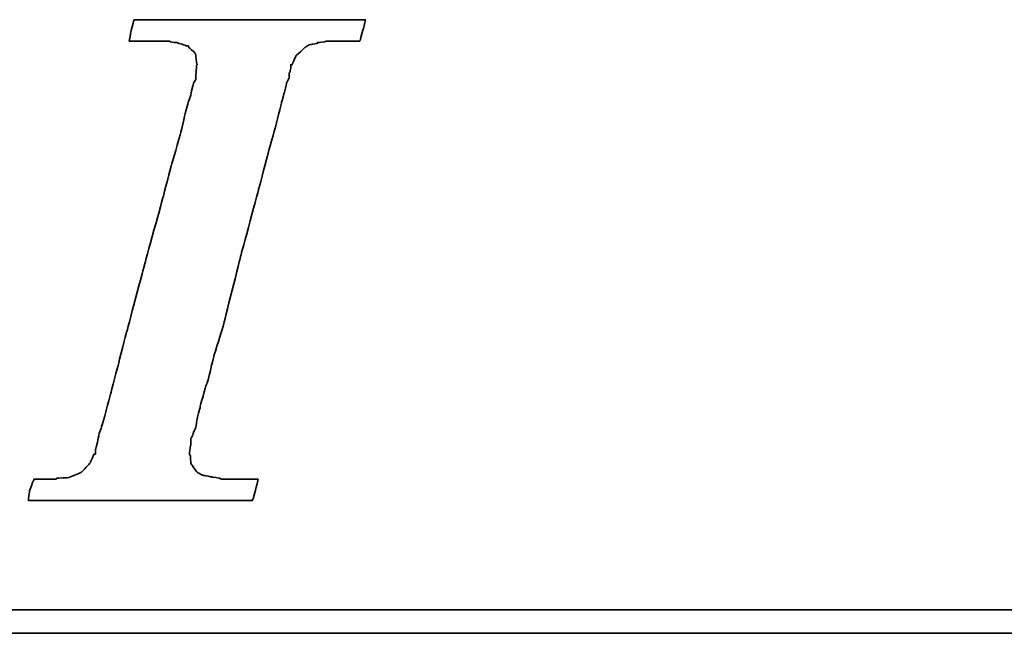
# Model space of a CAD drawing. Header units: millimetres. Extents: x 467 to 831, y 501 to 636.
# Tile 33 of 54: x 729 to 739, y 541 to 547. Entities that reach past the tile are written whole.
import ezdxf

# ---------------------------------------------------------------- set-up
doc = ezdxf.new("R2010")
doc.units = ezdxf.units.MM
doc.layers.add('DIM', color=4, linetype='CONTINUOUS')
doc.layers.add('layer 1', color=7, linetype='CONTINUOUS')

# ---------------------------------------------------------------- blocks, each defined once
blk = doc.blocks.new('TBI MOTION logo(完整正式版)')
at = {"layer": 'layer 1', "color": 22, "lineweight": 35}
for points, knots in [([(-40.59125, -7.94375), (-40.59125, -7.94375), (-40.97375, -7.94375), (-40.97375, -7.94375), (-40.97375, -7.94375), (-40.97375, -7.94375), (-41.38125, -7.94375), (-41.38125, -7.94375), (-41.38125, -7.94375), (-41.38125, -7.94375), (-41.54875, -7.94375), (-41.54875, -7.94375), (-41.54875, -7.94375), (-41.54875, -7.94375), (-41.59875, -7.94375), (-41.59875, -7.94375), (-41.59875, -7.94375), (-41.59875, -7.94375), (-41.88375, -7.94375), (-41.88375, -7.94375), (-41.88375, -7.94375), (-41.88375, -7.94375), (-41.90875, -7.91875), (-41.90875, -7.91875), (-41.90875, -7.91875), (-41.90875, -7.91875), (-42.19875, -7.87125), (-42.19875, -7.87125), (-42.19875, -7.87125), (-42.19875, -7.87125), (-42.43875, -7.82375), (-42.43875, -7.82375), (-42.43875, -7.82375), (-42.43875, -7.82375), (-42.45875, -7.82375), (-42.45875, -7.82375), (-42.45875, -7.82375), (-42.45875, -7.82375), (-42.48625, -7.82375), (-42.48625, -7.82375), (-42.48625, -7.82375), (-42.48625, -7.82375), (-42.67625, -7.72375), (-42.67625, -7.72375), (-42.67625, -7.72375), (-42.67625, -7.72375), (-42.70125, -7.70375), (-42.70125, -7.70375), (-42.70125, -7.70375), (-42.70125, -7.70375), (-42.72375, -7.67875), (-42.72375, -7.67875), (-42.72375, -7.67875), (-42.72375, -7.67875), (-42.86875, -7.48875), (-42.86875, -7.48875), (-42.86875, -7.48875), (-42.86875, -7.48875), (-42.89375, -7.43875), (-42.89375, -7.43875), (-42.89375, -7.43875), (-42.89375, -7.43875), (-42.91875, -7.38875), (-42.91875, -7.38875), (-42.91875, -7.38875), (-42.91875, -7.38875), (-42.93875, -7.12875), (-42.93875, -7.12875), (-42.93875, -7.12875), (-42.93875, -7.12875), (-42.96375, -7.10375), (-42.96375, -7.10375), (-42.96375, -7.10375), (-42.96375, -7.10375), (-42.96375, -7.05375), (-42.96375, -7.05375), (-42.96375, -7.05375), (-42.96375, -7.05375), (-42.96375, -7.00875), (-42.96375, -7.00875), (-42.96375, -7.00875), (-42.96375, -7.00875), (-42.91875, -6.69625), (-42.91875, -6.69625), (-42.91875, -6.69625), (-42.91875, -6.69625), (-42.91875, -6.62375), (-42.91875, -6.62375), (-42.91875, -6.62375), (-42.91875, -6.62375), (-42.91875, -6.59625), (-42.91875, -6.59625), (-42.91875, -6.59625), (-42.91875, -6.59625), (-42.91875, -6.57375), (-42.91875, -6.57375), (-42.91875, -6.57375), (-42.91875, -6.57375), (-42.91875, -6.52875), (-42.91875, -6.52875), (-42.91875, -6.52875), (-42.91875, -6.52875), (-42.89375, -6.50375), (-42.89375, -6.50375), (-42.89375, -6.50375), (-42.89375, -6.50375), (-42.84375, -6.38375), (-42.84375, -6.38375), (-42.84375, -6.38375), (-42.84375, -6.38375), (-42.84375, -6.35875), (-42.84375, -6.35875), (-42.84375, -6.35875), (-42.84375, -6.35875), (-42.74625, -6.14375), (-42.74625, -6.14375), (-42.74625, -6.14375), (-42.74625, -6.14375), (-42.70125, -5.85375), (-42.70125, -5.85375), (-42.70125, -5.85375), (-42.70125, -5.85375), (-42.60375, -5.47125), (-42.60375, -5.47125), (-42.60375, -5.47125), (-42.60375, -5.47125), (-42.60375, -5.44875), (-42.60375, -5.44875), (-42.60375, -5.44875), (-42.60375, -5.44875), (-42.38875, -4.67875), (-42.38875, -4.67875), (-42.38875, -4.67875), (-42.38875, -4.67875), (-42.36375, -4.65375), (-42.36375, -4.65375), (-42.36375, -4.65375), (-42.36375, -4.65375), (-42.12375, -3.69625), (-42.12375, -3.69625), (-42.12375, -3.69625), (-42.12375, -3.69625), (-42.12375, -3.67374), (-42.12375, -3.67374), (-42.12375, -3.67374), (-42.12375, -3.67374), (-41.78875, -2.59374), (-41.78875, -2.59374), (-41.78875, -2.59374), (-41.78875, -2.59374), (-41.18875, -0.19375), (-41.18875, -0.19375), (-41.18875, -0.19375), (-41.18875, -0.19375), (-40.54375, 2.20624), (-40.54375, 2.20624), (-40.54375, 2.20624), (-40.54375, 2.20624), (-40.25375, 3.30875), (-40.25375, 3.30875), (-40.25375, 3.30875), (-40.25375, 3.30875), (-39.98875, 4.27125), (-39.98875, 4.27125), (-39.98875, 4.27125), (-39.98875, 4.27125), (-39.77375, 5.13125), (-39.77375, 5.13125), (-39.77375, 5.13125), (-39.77375, 5.13125), (-39.67875, 5.47125), (-39.67875, 5.47125), (-39.67875, 5.47125), (-39.67875, 5.47125), (-39.60375, 5.75625), (-39.60375, 5.75625), (-39.60375, 5.75625), (-39.60375, 5.75625), (-39.60375, 5.78125), (-39.60375, 5.78125), (-39.60375, 5.78125), (-39.60375, 5.78125), (-39.50875, 5.97125), (-39.50875, 5.97125), (-39.50875, 5.97125), (-39.50875, 5.97125), (-39.50875, 6.13875), (-39.50875, 6.13875), (-39.50875, 6.13875), (-39.50875, 6.13875), (-39.48625, 6.16625), (-39.48625, 6.16625), (-39.48625, 6.16625), (-39.48625, 6.16625), (-39.46125, 6.28625), (-39.46125, 6.28625), (-39.46125, 6.28625), (-39.46125, 6.28625), (-39.46125, 6.42625), (-39.46125, 6.42625), (-39.46125, 6.42625), (-39.46125, 6.42625), (-39.41375, 6.42625), (-39.41375, 6.42625), (-39.41375, 6.42625), (-39.41375, 6.42625), (-39.29375, 6.69125), (-39.29375, 6.69125), (-39.29375, 6.69125), (-39.29375, 6.69125), (-39.26875, 6.74125), (-39.26875, 6.74125), (-39.26875, 6.74125), (-39.26875, 6.74125), (-39.24375, 6.76625), (-39.24375, 6.76625), (-39.24375, 6.76625), (-39.24375, 6.76625), (-38.98375, 7.00624), (-38.98375, 7.00624), (-38.98375, 7.00624), (-38.98375, 7.00624), (-38.95625, 7.02624), (-38.95625, 7.02624), (-38.95625, 7.02624), (-38.95625, 7.02624), (-38.78875, 7.12624), (-38.78875, 7.12624), (-38.78875, 7.12624), (-38.78875, 7.12624), (-38.76375, 7.12624), (-38.76375, 7.12624), (-38.76375, 7.12624), (-38.76375, 7.12624), (-38.74375, 7.12624), (-38.74375, 7.12624), (-38.74375, 7.12624), (-38.74375, 7.12624), (-38.52875, 7.17125), (-38.52875, 7.17125), (-38.52875, 7.17125), (-38.52875, 7.17125), (-38.52875, 7.19624), (-38.52875, 7.19624), (-38.52875, 7.19624), (-38.52875, 7.19624), (-38.50375, 7.19624), (-38.50375, 7.19624), (-38.50375, 7.19624), (-38.50375, 7.19624), (-38.26125, 7.21875), (-38.26125, 7.21875), (-38.26125, 7.21875), (-38.26125, 7.21875), (-38.23875, 7.24624), (-38.23875, 7.24624), (-38.23875, 7.24624), (-38.23875, 7.24624), (-38.21625, 7.24624), (-38.21625, 7.24624), (-38.21625, 7.24624), (-38.21625, 7.24624), (-38.18875, 7.24624), (-38.18875, 7.24624), (-38.18875, 7.24624), (-38.18875, 7.24624), (-37.90375, 7.24624), (-37.90375, 7.24624), (-37.90375, 7.24624), (-37.90375, 7.24624), (-37.85375, 7.24624), (-37.85375, 7.24624), (-37.85375, 7.24624), (-37.85375, 7.24624), (-37.75875, 7.24624), (-37.75875, 7.24624), (-37.75875, 7.24624), (-37.75875, 7.24624), (-37.42375, 7.24624), (-37.42375, 7.24624), (-37.42375, 7.24624), (-37.42375, 7.24624), (-37.08875, 7.24624), (-37.08875, 7.24624), (-37.08875, 7.24624), (-37.08875, 7.24624), (-37.06375, 7.24624), (-37.06375, 7.24624), (-37.06375, 7.24624), (-37.06375, 7.24624), (-37.06375, 7.26624), (-37.06375, 7.26624), (-37.06375, 7.26624), (-37.06375, 7.26624), (-37.03875, 7.29125), (-37.03875, 7.29125), (-37.03875, 7.29125), (-37.03875, 7.29125), (-37.03875, 7.31625), (-37.03875, 7.31625), (-37.03875, 7.31625), (-37.03875, 7.31625), (-36.94125, 7.67625), (-36.94125, 7.67625), (-36.94125, 7.67625), (-36.94125, 7.67625), (-36.86875, 7.98625), (-36.86875, 7.98625), (-36.86875, 7.98625), (-36.86875, 7.98625), (-36.98875, 7.98625), (-36.98875, 7.98625), (-36.98875, 7.98625), (-36.98875, 7.98625), (-37.42375, 7.98625), (-37.42375, 7.98625), (-37.42375, 7.98625), (-37.42375, 7.98625), (-37.94875, 7.98625), (-37.94875, 7.98625), (-37.94875, 7.98625), (-37.94875, 7.98625), (-38.57375, 7.98625), (-38.57375, 7.98625), (-38.57375, 7.98625), (-38.57375, 7.98625), (-39.29375, 7.98625), (-39.29375, 7.98625), (-39.29375, 7.98625), (-39.29375, 7.98625), (-40.82875, 7.98625), (-40.82875, 7.98625), (-40.82875, 7.98625), (-40.82875, 7.98625), (-42.36375, 7.98625), (-42.36375, 7.98625), (-42.36375, 7.98625), (-42.36375, 7.98625), (-43.08375, 7.98625), (-43.08375, 7.98625), (-43.08375, 7.98625), (-43.08375, 7.98625), (-43.70875, 7.98625), (-43.70875, 7.98625), (-43.70875, 7.98625), (-43.70875, 7.98625), (-44.23375, 7.98625), (-44.23375, 7.98625), (-44.23375, 7.98625), (-44.23375, 7.98625), (-44.66875, 7.98625), (-44.66875, 7.98625), (-44.66875, 7.98625), (-44.66875, 7.98625), (-44.88375, 7.98625), (-44.88375, 7.98625), (-44.88375, 7.98625), (-44.88375, 7.98625), (-44.90875, 7.94125), (-44.90875, 7.94125), (-44.90875, 7.94125), (-44.90875, 7.94125), (-44.90875, 7.91625), (-44.90875, 7.91625), (-44.90875, 7.91625), (-44.90875, 7.91625), (-45.00375, 7.55625), (-45.00375, 7.55625), (-45.00375, 7.55625), (-45.00375, 7.55625), (-45.05375, 7.24624), (-45.05375, 7.24624), (-45.05375, 7.24624), (-45.05375, 7.24624), (-44.61875, 7.24624), (-44.61875, 7.24624), (-44.61875, 7.24624), (-44.61875, 7.24624), (-44.11375, 7.24624), (-44.11375, 7.24624), (-44.11375, 7.24624), (-44.11375, 7.24624), (-43.99375, 7.24624), (-43.99375, 7.24624), (-43.99375, 7.24624), (-43.99375, 7.24624), (-43.94625, 7.24624), (-43.94625, 7.24624), (-43.94625, 7.24624), (-43.94625, 7.24624), (-43.92374, 7.24624), (-43.92374, 7.24624), (-43.92374, 7.24624), (-43.92374, 7.24624), (-43.65875, 7.24624), (-43.65875, 7.24624), (-43.65875, 7.24624), (-43.65875, 7.24624), (-43.63875, 7.21875), (-43.63875, 7.21875), (-43.63875, 7.21875), (-43.63875, 7.21875), (-43.46875, 7.19624), (-43.46875, 7.19624), (-43.46875, 7.19624), (-43.46875, 7.19624), (-43.39875, 7.19624), (-43.39875, 7.19624), (-43.39875, 7.19624), (-43.39875, 7.19624), (-43.37125, 7.17125), (-43.37125, 7.17125), (-43.37125, 7.17125), (-43.37125, 7.17125), (-43.34875, 7.17125), (-43.34875, 7.17125), (-43.34875, 7.17125), (-43.34875, 7.17125), (-43.20375, 7.12624), (-43.20375, 7.12624), (-43.20375, 7.12624), (-43.20375, 7.12624), (-43.05875, 7.07624), (-43.05875, 7.07624), (-43.05875, 7.07624), (-43.05875, 7.07624), (-43.01375, 7.07624), (-43.01375, 7.07624), (-43.01375, 7.07624), (-43.01375, 7.07624), (-42.98875, 7.02624), (-42.98875, 7.02624), (-42.98875, 7.02624), (-42.98875, 7.02624), (-42.79875, 6.86125), (-42.79875, 6.86125), (-42.79875, 6.86125), (-42.79875, 6.86125), (-42.77375, 6.81125), (-42.77375, 6.81125), (-42.77375, 6.81125), (-42.77375, 6.81125), (-42.74625, 6.76625), (-42.74625, 6.76625), (-42.74625, 6.76625), (-42.74625, 6.76625), (-42.72375, 6.47625), (-42.72375, 6.47625), (-42.72375, 6.47625), (-42.72375, 6.47625), (-42.70125, 6.45124), (-42.70125, 6.45124), (-42.70125, 6.45124), (-42.70125, 6.45124), (-42.70125, 6.42625), (-42.70125, 6.42625), (-42.70125, 6.42625), (-42.70125, 6.42625), (-42.72375, 6.40625), (-42.72375, 6.40625), (-42.72375, 6.40625), (-42.72375, 6.40625), (-42.74625, 5.97125), (-42.74625, 5.97125), (-42.74625, 5.97125), (-42.74625, 5.97125), (-42.74625, 5.94625), (-42.74625, 5.94625), (-42.74625, 5.94625), (-42.74625, 5.94625), (-42.74625, 5.92625), (-42.74625, 5.92625), (-42.74625, 5.92625), (-42.74625, 5.92625), (-42.77375, 5.87625), (-42.77375, 5.87625), (-42.77375, 5.87625), (-42.77375, 5.87625), (-42.81875, 5.80625), (-42.81875, 5.80625), (-42.81875, 5.80625), (-42.81875, 5.80625), (-42.86875, 5.63625), (-42.86875, 5.63625), (-42.86875, 5.63625), (-42.86875, 5.63625), (-42.91875, 5.39625), (-42.91875, 5.39625), (-42.91875, 5.39625), (-42.91875, 5.39625), (-42.91875, 5.37124), (-42.91875, 5.37124), (-42.91875, 5.37124), (-42.91875, 5.37124), (-43.01375, 5.10874), (-43.01375, 5.10874), (-43.01375, 5.10874), (-43.01375, 5.10874), (-43.10875, 4.77124), (-43.10875, 4.77124), (-43.10875, 4.77124), (-43.10875, 4.77124), (-43.29875, 3.95625), (-43.29875, 3.95625), (-43.29875, 3.95625), (-43.29875, 3.95625), (-43.58875, 2.95125), (-43.58875, 2.95125), (-43.58875, 2.95125), (-43.58875, 2.95125), (-43.87375, 1.87125), (-43.87375, 1.87125), (-43.87375, 1.87125), (-43.87375, 1.87125), (-44.52625, -0.50374), (-44.52625, -0.50374), (-44.52625, -0.50374), (-44.52625, -0.50374), (-45.14875, -2.85375), (-45.14875, -2.85375), (-45.14875, -2.85375), (-45.14875, -2.85375), (-45.43375, -3.95875), (-45.43375, -3.95875), (-45.43375, -3.95875), (-45.43375, -3.95875), (-45.69875, -4.96875), (-45.69875, -4.96875), (-45.69875, -4.96875), (-45.69875, -4.96875), (-45.91375, -5.78375), (-45.91375, -5.78375), (-45.91375, -5.78375), (-45.91375, -5.78375), (-46.01375, -6.11875), (-46.01375, -6.11875), (-46.01375, -6.11875), (-46.01375, -6.11875), (-46.01375, -6.14375), (-46.01375, -6.14375), (-46.01375, -6.14375), (-46.01375, -6.14375), (-46.10875, -6.40875), (-46.10875, -6.40875), (-46.10875, -6.40875), (-46.10875, -6.40875), (-46.15375, -6.64875), (-46.15375, -6.64875), (-46.15375, -6.64875), (-46.15375, -6.64875), (-46.20375, -6.83875), (-46.20375, -6.83875), (-46.20375, -6.83875), (-46.20375, -6.83875), (-46.22875, -6.93375), (-46.22875, -6.93375), (-46.22875, -6.93375), (-46.22875, -6.93375), (-46.22875, -7.07875), (-46.22875, -7.07875), (-46.22875, -7.07875), (-46.22875, -7.07875), (-46.27375, -7.07875), (-46.27375, -7.07875), (-46.27375, -7.07875), (-46.27375, -7.07875), (-46.39375, -7.34375), (-46.39375, -7.34375), (-46.39375, -7.34375), (-46.39375, -7.34375), (-46.39375, -7.36875), (-46.39375, -7.36875), (-46.39375, -7.36875), (-46.39375, -7.36875), (-46.42125, -7.38875), (-46.42125, -7.38875), (-46.42125, -7.38875), (-46.42125, -7.38875), (-46.68375, -7.67875), (-46.68375, -7.67875), (-46.68375, -7.67875), (-46.68375, -7.67875), (-46.70875, -7.70375), (-46.70875, -7.70375), (-46.70875, -7.70375), (-46.70875, -7.70375), (-46.75375, -7.72375), (-46.75375, -7.72375), (-46.75375, -7.72375), (-46.75375, -7.72375), (-47.08875, -7.87125), (-47.08875, -7.87125), (-47.08875, -7.87125), (-47.08875, -7.87125), (-47.11625, -7.87125), (-47.11625, -7.87125), (-47.11625, -7.87125), (-47.11625, -7.87125), (-47.13875, -7.89375), (-47.13875, -7.89375), (-47.13875, -7.89375), (-47.13875, -7.89375), (-47.56875, -7.91875), (-47.56875, -7.91875), (-47.56875, -7.91875), (-47.56875, -7.91875), (-47.59625, -7.94375), (-47.59625, -7.94375), (-47.59625, -7.94375), (-47.59625, -7.94375), (-47.64375, -7.94375), (-47.64375, -7.94375), (-47.64375, -7.94375), (-47.64375, -7.94375), (-47.73625, -7.94375), (-47.73625, -7.94375), (-47.73625, -7.94375), (-47.73625, -7.94375), (-48.07375, -7.94375), (-48.07375, -7.94375), (-48.07375, -7.94375), (-48.07375, -7.94375), (-48.36125, -7.94375), (-48.36125, -7.94375), (-48.36125, -7.94375), (-48.36125, -7.94375), (-48.36125, -7.96625), (-48.36125, -7.96625), (-48.36125, -7.96625), (-48.36125, -7.96625), (-48.36125, -7.99125), (-48.36125, -7.99125), (-48.36125, -7.99125), (-48.36125, -7.99125), (-48.38875, -8.01375), (-48.38875, -8.01375), (-48.38875, -8.01375), (-48.38875, -8.01375), (-48.50875, -8.34875), (-48.50875, -8.34875), (-48.50875, -8.34875), (-48.50875, -8.34875), (-48.55375, -8.68625), (-48.55375, -8.68625), (-48.55375, -8.68625), (-48.55375, -8.68625), (-48.45875, -8.68625), (-48.45875, -8.68625), (-48.45875, -8.68625), (-48.45875, -8.68625), (-48.07375, -8.68625), (-48.07375, -8.68625), (-48.07375, -8.68625), (-48.07375, -8.68625), (-47.52375, -8.68625), (-47.52375, -8.68625), (-47.52375, -8.68625), (-47.52375, -8.68625), (-46.92375, -8.68625), (-46.92375, -8.68625), (-46.92375, -8.68625), (-46.92375, -8.68625), (-46.25375, -8.68625), (-46.25375, -8.68625), (-46.25375, -8.68625), (-46.25375, -8.68625), (-46.20375, -8.68625), (-46.20375, -8.68625), (-46.20375, -8.68625), (-46.20375, -8.68625), (-44.71375, -8.68625), (-44.71375, -8.68625), (-44.71375, -8.68625), (-44.71375, -8.68625), (-43.22875, -8.68625), (-43.22875, -8.68625), (-43.22875, -8.68625), (-43.22875, -8.68625), (-42.55875, -8.68625), (-42.55875, -8.68625), (-42.55875, -8.68625), (-42.55875, -8.68625), (-42.50875, -8.68625), (-42.50875, -8.68625), (-42.50875, -8.68625), (-42.50875, -8.68625), (-41.93375, -8.68625), (-41.93375, -8.68625), (-41.93375, -8.68625), (-41.93375, -8.68625), (-41.38125, -8.68625), (-41.38125, -8.68625), (-41.38125, -8.68625), (-41.38125, -8.68625), (-40.97375, -8.68625), (-40.97375, -8.68625), (-40.97375, -8.68625), (-40.97375, -8.68625), (-40.78125, -8.68625), (-40.78125, -8.68625), (-40.78125, -8.68625), (-40.78125, -8.68625), (-40.78125, -8.63875), (-40.78125, -8.63875), (-40.78125, -8.63875), (-40.78125, -8.63875), (-40.75875, -8.63875), (-40.75875, -8.63875), (-40.75875, -8.63875), (-40.75875, -8.63875), (-40.66375, -8.27875), (-40.66375, -8.27875), (-40.66375, -8.27875), (-40.66375, -8.27875), (-40.59125, -7.94375), (-40.59125, -7.94375)], [0, 0, 0, 0, 0.00558659, 0.00558659, 0.00558659, 0.0055866, 0.01117318, 0.01117318, 0.01117318, 0.01117319, 0.01675978, 0.01675978, 0.01675978, 0.01675979, 0.02234637, 0.02234637, 0.02234637, 0.02234638, 0.02793296, 0.02793296, 0.02793296, 0.02793297, 0.03351955, 0.03351955, 0.03351955, 0.03351956, 0.03910615, 0.03910615, 0.03910615, 0.03910616, 0.04469274, 0.04469274, 0.04469274, 0.04469275, 0.05027933, 0.05027933, 0.05027933, 0.05027934, 0.05586592, 0.05586592, 0.05586592, 0.05586593, 0.06145251, 0.06145251, 0.06145251, 0.06145252, 0.06703911, 0.06703911, 0.06703911, 0.06703912, 0.0726257, 0.0726257, 0.0726257, 0.07262571, 0.07821229, 0.07821229, 0.07821229, 0.0782123, 0.08379888, 0.08379888, 0.08379888, 0.08379889, 0.08938547, 0.08938547, 0.08938547, 0.08938548, 0.09497207, 0.09497207, 0.09497207, 0.09497208, 0.10055866, 0.10055866, 0.10055866, 0.10055867, 0.10614525, 0.10614525, 0.10614525, 0.10614526, 0.11173184, 0.11173184, 0.11173184, 0.11173185, 0.11731844, 0.11731844, 0.11731844, 0.11731845, 0.12290503, 0.12290503, 0.12290503, 0.12290504, 0.12849162, 0.12849162, 0.12849162, 0.12849163, 0.13407821, 0.13407821, 0.13407821, 0.13407822, 0.1396648, 0.1396648, 0.1396648, 0.13966481, 0.1452514, 0.1452514, 0.1452514, 0.14525141, 0.15083799, 0.15083799, 0.15083799, 0.150838, 0.15642458, 0.15642458, 0.15642458, 0.15642459, 0.16201117, 0.16201117, 0.16201117, 0.16201118, 0.16759777, 0.16759777, 0.16759777, 0.16759778, 0.17318436, 0.17318436, 0.17318436, 0.17318437, 0.17877095, 0.17877095, 0.17877095, 0.17877096, 0.18435754, 0.18435754, 0.18435754, 0.18435755, 0.18994413, 0.18994413, 0.18994413, 0.18994414, 0.19553073, 0.19553073, 0.19553073, 0.19553074, 0.20111732, 0.20111732, 0.20111732, 0.20111733, 0.20670391, 0.20670391, 0.20670391, 0.20670392, 0.2122905, 0.2122905, 0.2122905, 0.21229051, 0.21787709, 0.21787709, 0.21787709, 0.2178771, 0.22346369, 0.22346369, 0.22346369, 0.2234637, 0.22905028, 0.22905028, 0.22905028, 0.22905029, 0.23463687, 0.23463687, 0.23463687, 0.23463688, 0.24022346, 0.24022346, 0.24022346, 0.24022347, 0.24581006, 0.24581006, 0.24581006, 0.24581007, 0.25139665, 0.25139665, 0.25139665, 0.25139666, 0.25698324, 0.25698324, 0.25698324, 0.25698325, 0.26256983, 0.26256983, 0.26256983, 0.26256984, 0.26815642, 0.26815642, 0.26815642, 0.26815643, 0.27374302, 0.27374302, 0.27374302, 0.27374303, 0.27932961, 0.27932961, 0.27932961, 0.27932962, 0.2849162, 0.2849162, 0.2849162, 0.28491621, 0.29050279, 0.29050279, 0.29050279, 0.2905028, 0.29608939, 0.29608939, 0.29608939, 0.2960894, 0.30167598, 0.30167598, 0.30167598, 0.30167599, 0.30726257, 0.30726257, 0.30726257, 0.30726258, 0.31284916, 0.31284916, 0.31284916, 0.31284917, 0.31843575, 0.31843575, 0.31843575, 0.31843576, 0.32402235, 0.32402235, 0.32402235, 0.32402236, 0.32960894, 0.32960894, 0.32960894, 0.32960895, 0.33519553, 0.33519553, 0.33519553, 0.33519554, 0.34078212, 0.34078212, 0.34078212, 0.34078213, 0.34636872, 0.34636872, 0.34636872, 0.34636873, 0.35195531, 0.35195531, 0.35195531, 0.35195532, 0.3575419, 0.3575419, 0.3575419, 0.35754191, 0.36312849, 0.36312849, 0.36312849, 0.3631285, 0.36871508, 0.36871508, 0.36871508, 0.36871509, 0.37430168, 0.37430168, 0.37430168, 0.37430169, 0.37988827, 0.37988827, 0.37988827, 0.37988828, 0.38547486, 0.38547486, 0.38547486, 0.38547487, 0.39106145, 0.39106145, 0.39106145, 0.39106146, 0.39664804, 0.39664804, 0.39664804, 0.39664805, 0.40223464, 0.40223464, 0.40223464, 0.40223465, 0.40782123, 0.40782123, 0.40782123, 0.40782124, 0.41340782, 0.41340782, 0.41340782, 0.41340783, 0.41899441, 0.41899441, 0.41899441, 0.41899442, 0.42458101, 0.42458101, 0.42458101, 0.42458102, 0.4301676, 0.4301676, 0.4301676, 0.43016761, 0.43575419, 0.43575419, 0.43575419, 0.4357542, 0.44134078, 0.44134078, 0.44134078, 0.44134079, 0.44692737, 0.44692737, 0.44692737, 0.44692738, 0.45251397, 0.45251397, 0.45251397, 0.45251398, 0.45810056, 0.45810056, 0.45810056, 0.45810057, 0.46368715, 0.46368715, 0.46368715, 0.46368716, 0.46927374, 0.46927374, 0.46927374, 0.46927375, 0.47486034, 0.47486034, 0.47486034, 0.47486035, 0.48044693, 0.48044693, 0.48044693, 0.48044694, 0.48603352, 0.48603352, 0.48603352, 0.48603353, 0.49162011, 0.49162011, 0.49162011, 0.49162012, 0.4972067, 0.4972067, 0.4972067, 0.49720671, 0.5027933, 0.5027933, 0.5027933, 0.50279331, 0.50837989, 0.50837989, 0.50837989, 0.5083799, 0.51396648, 0.51396648, 0.51396648, 0.51396649, 0.51955307, 0.51955307, 0.51955307, 0.51955308, 0.52513966, 0.52513966, 0.52513966, 0.52513967, 0.53072626, 0.53072626, 0.53072626, 0.53072627, 0.53631285, 0.53631285, 0.53631285, 0.53631286, 0.54189944, 0.54189944, 0.54189944, 0.54189945, 0.54748603, 0.54748603, 0.54748603, 0.54748604, 0.55307263, 0.55307263, 0.55307263, 0.55307264, 0.55865922, 0.55865922, 0.55865922, 0.55865923, 0.56424581, 0.56424581, 0.56424581, 0.56424582, 0.5698324, 0.5698324, 0.5698324, 0.56983241, 0.57541899, 0.57541899, 0.57541899, 0.575419, 0.58100559, 0.58100559, 0.58100559, 0.5810056, 0.58659218, 0.58659218, 0.58659218, 0.58659219, 0.59217877, 0.59217877, 0.59217877, 0.59217878, 0.59776536, 0.59776536, 0.59776536, 0.59776537, 0.60335196, 0.60335196, 0.60335196, 0.60335197, 0.60893855, 0.60893855, 0.60893855, 0.60893856, 0.61452514, 0.61452514, 0.61452514, 0.61452515, 0.62011173, 0.62011173, 0.62011173, 0.62011174, 0.62569832, 0.62569832, 0.62569832, 0.62569833, 0.63128492, 0.63128492, 0.63128492, 0.63128493, 0.63687151, 0.63687151, 0.63687151, 0.63687152, 0.6424581, 0.6424581, 0.6424581, 0.64245811, 0.64804469, 0.64804469, 0.64804469, 0.6480447, 0.65363128, 0.65363128, 0.65363128, 0.65363129, 0.65921788, 0.65921788, 0.65921788, 0.65921789, 0.66480447, 0.66480447, 0.66480447, 0.66480448, 0.67039106, 0.67039106, 0.67039106, 0.67039107, 0.67597765, 0.67597765, 0.67597765, 0.67597766, 0.68156425, 0.68156425, 0.68156425, 0.68156426, 0.68715084, 0.68715084, 0.68715084, 0.68715085, 0.69273743, 0.69273743, 0.69273743, 0.69273744, 0.69832402, 0.69832402, 0.69832402, 0.69832403, 0.70391061, 0.70391061, 0.70391061, 0.70391062, 0.70949721, 0.70949721, 0.70949721, 0.70949722, 0.7150838, 0.7150838, 0.7150838, 0.71508381, 0.72067039, 0.72067039, 0.72067039, 0.7206704, 0.72625698, 0.72625698, 0.72625698, 0.72625699, 0.73184358, 0.73184358, 0.73184358, 0.73184359, 0.73743017, 0.73743017, 0.73743017, 0.73743018, 0.74301676, 0.74301676, 0.74301676, 0.74301677, 0.74860335, 0.74860335, 0.74860335, 0.74860336, 0.75418994, 0.75418994, 0.75418994, 0.75418995, 0.75977654, 0.75977654, 0.75977654, 0.75977655, 0.76536313, 0.76536313, 0.76536313, 0.76536314, 0.77094972, 0.77094972, 0.77094972, 0.77094973, 0.77653631, 0.77653631, 0.77653631, 0.77653632, 0.78212291, 0.78212291, 0.78212291, 0.78212292, 0.7877095, 0.7877095, 0.7877095, 0.78770951, 0.79329609, 0.79329609, 0.79329609, 0.7932961, 0.79888268, 0.79888268, 0.79888268, 0.79888269, 0.80446927, 0.80446927, 0.80446927, 0.80446928, 0.81005587, 0.81005587, 0.81005587, 0.81005588, 0.81564246, 0.81564246, 0.81564246, 0.81564247, 0.82122905, 0.82122905, 0.82122905, 0.82122906, 0.82681564, 0.82681564, 0.82681564, 0.82681565, 0.83240223, 0.83240223, 0.83240223, 0.83240224, 0.83798883, 0.83798883, 0.83798883, 0.83798884, 0.84357542, 0.84357542, 0.84357542, 0.84357543, 0.84916201, 0.84916201, 0.84916201, 0.84916202, 0.8547486, 0.8547486, 0.8547486, 0.85474861, 0.8603352, 0.8603352, 0.8603352, 0.86033521, 0.86592179, 0.86592179, 0.86592179, 0.8659218, 0.87150838, 0.87150838, 0.87150838, 0.87150839, 0.87709497, 0.87709497, 0.87709497, 0.87709498, 0.88268156, 0.88268156, 0.88268156, 0.88268157, 0.88826816, 0.88826816, 0.88826816, 0.88826817, 0.89385475, 0.89385475, 0.89385475, 0.89385476, 0.89944134, 0.89944134, 0.89944134, 0.89944135, 0.90502793, 0.90502793, 0.90502793, 0.90502794, 0.91061453, 0.91061453, 0.91061453, 0.91061454, 0.91620112, 0.91620112, 0.91620112, 0.91620113, 0.92178771, 0.92178771, 0.92178771, 0.92178772, 0.9273743, 0.9273743, 0.9273743, 0.92737431, 0.93296089, 0.93296089, 0.93296089, 0.9329609, 0.93854749, 0.93854749, 0.93854749, 0.9385475, 0.94413408, 0.94413408, 0.94413408, 0.94413409, 0.94972067, 0.94972067, 0.94972067, 0.94972068, 0.95530726, 0.95530726, 0.95530726, 0.95530727, 0.96089385, 0.96089385, 0.96089385, 0.96089386, 0.96648045, 0.96648045, 0.96648045, 0.96648046, 0.97206704, 0.97206704, 0.97206704, 0.97206705, 0.97765363, 0.97765363, 0.97765363, 0.97765364, 0.98324022, 0.98324022, 0.98324022, 0.98324023, 0.98882682, 0.98882682, 0.98882682, 0.98882683, 0.99441341, 0.99441341, 0.99441341, 0.99441342, 1, 1, 1, 1]), ([(75.90875, -9.47875), (75.90875, -9.47875), (75.90875, -12.28625), (75.90875, -12.28625), (75.90875, -12.28625), (75.90875, -12.28625), (75.90875, -12.47875), (75.90875, -12.47875), (75.90875, -12.47875), (75.90875, -12.47875), (75.71625, -12.47875), (75.71625, -12.47875), (75.71625, -12.47875), (75.71625, -12.47875), (-88.32875, -12.47875), (-88.32875, -12.47875), (-88.32875, -12.47875), (-88.32875, -12.47875), (-88.32875, -13.29375), (-88.32875, -13.29375), (-88.32875, -13.29375), (-88.32875, -13.29375), (82.89125, -13.29375), (82.89125, -13.29375), (82.89125, -13.29375), (82.89125, -13.29375), (75.90875, -9.47875), (75.90875, -9.47875)], [0, 0, 0, 0, 0.14285714, 0.14285714, 0.14285714, 0.14285715, 0.28571429, 0.28571429, 0.28571429, 0.2857143, 0.42857143, 0.42857143, 0.42857143, 0.42857144, 0.57142857, 0.57142857, 0.57142857, 0.57142858, 0.71428571, 0.71428571, 0.71428571, 0.71428572, 0.85714286, 0.85714286, 0.85714286, 0.85714287, 1, 1, 1, 1])]:
    blk.add_open_spline(points, degree=3, knots=knots, dxfattribs=at)

msp = doc.modelspace()

# ---------------------------------------------------------------- block references
at = {"layer": 'DIM', "color": 7, "xscale": 0.2736514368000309, "yscale": 0.2736514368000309, "zscale": 0.2736514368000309}
msp.add_blockref('TBI MOTION logo(完整正式版)', (742.7691, 544.6927), dxfattribs=at)

doc.saveas('drawing.dxf')
